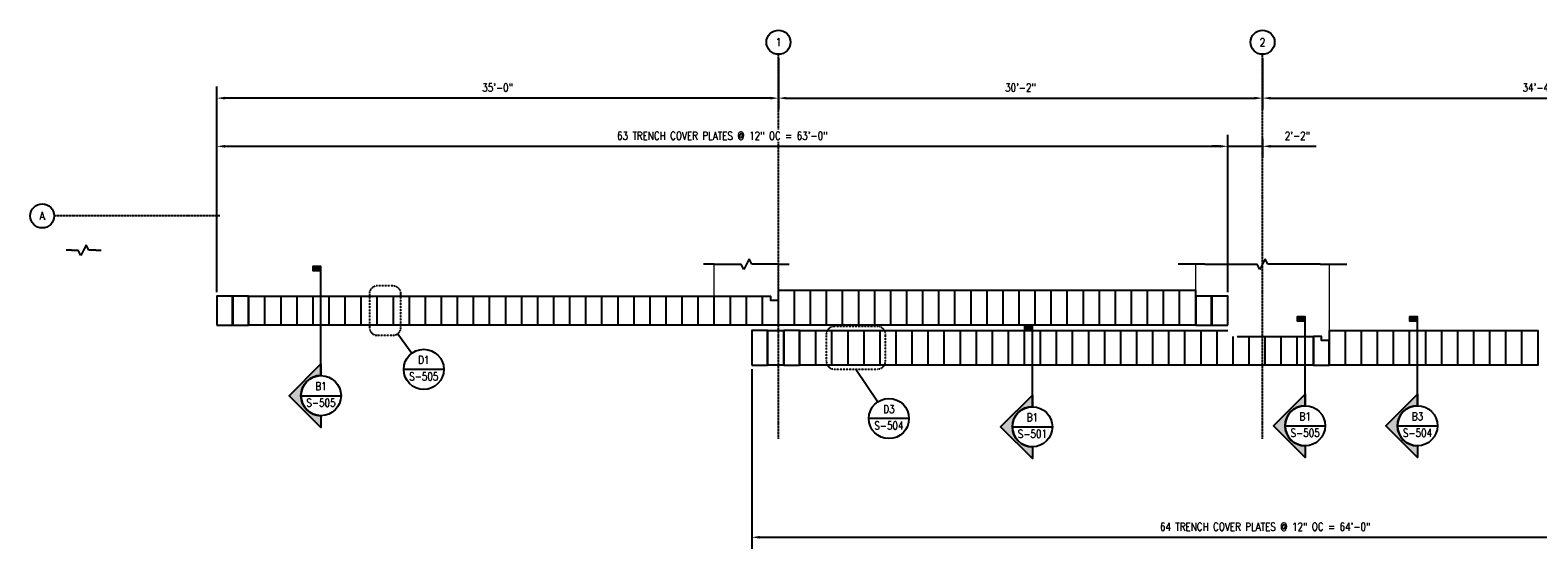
# Model space of a CAD drawing. Header units: inches. Extents: x -1128 to 1128, y -893 to 773.
# Tile 1 of 2: x -1128 to 0, y -893 to -505. Entities that reach past the tile are written whole.
import ezdxf
from ezdxf.enums import TextEntityAlignment as Align

# ---------------------------------------------------------------- set-up
doc = ezdxf.new("R2010")
doc.units = ezdxf.units.IN
doc.header["$MEASUREMENT"] = 0
doc.set_wipeout_variables(frame=1)
doc.linetypes.add('CENTER2', pattern=[1.125, 0.75, -0.125, 0.125, -0.125])
doc.linetypes.add('HIDDEN2', pattern=[0.1875, 0.125, -0.0625])
for name, color, linetype in [('A-DETL-THIN', 1, 'Continuous'), ('A-GENM', 2, 'Continuous'), ('G-ANNO-REFR', 2, 'Continuous'), ('G-ANNO-SYMB', 2, 'Continuous'), ('G-ANNO-TTLB', 7, 'Continuous'), ('S-ANNO-DIMS', 1, 'Continuous'), ('S-ANNO-NOTE', 2, 'Continuous'), ('S-ANNO-SYMB', 2, 'Continuous'), ('S-ANNO-TEXT', 2, 'Continuous'), ('S-GRID', 1, 'CENTER2'), ('S-GRID-IDEN', 1, 'Continuous')]:
    doc.layers.add(name, color=color, linetype=linetype)
doc.layers.add('A-WALL', color=4, linetype='Continuous', lineweight=18)
doc.styles.add('AEC_COMN_TITLE', font='romans.shx', dxfattribs={"width": 0.8, "height": 0.1875})
doc.styles.add('Annotative', font='romans.shx', dxfattribs={"width": 0.8, "height": 0.125})
doc.styles.add('Arial', font='arial.ttf', dxfattribs={"width": 0.8})
doc.styles.add('ROMANS', font='romans.shx', dxfattribs={"width": 0.8})
doc.dimstyles.new('Annotative', dxfattribs={"dimscale": 0, "dimtxt": 0.125, "dimasz": 0.125, "dimexe": 0.18, "dimexo": 0.0625, "dimgap": 0.09, "dimtad": 1, "dimdec": 3, "dimzin": 3, "dimdsep": 46, "dimlunit": 4, "dimtxsty": 'Annotative', "dimcen": 0.09, "dimclrt": 2, "dimazin": 2, "dimtfac": 1, "dimtdec": 3, "dimtmove": 0, "dimatfit": 0, "dimfxl": 1, "dimtfill": 1, "dimfrac": 2, "dimtolj": 1, "dimtzin": 0, "dimarcsym": 0})

# ---------------------------------------------------------------- blocks, each defined once
blk = doc.blocks.new('Grid - Circle 3_8_-570341-TRENCH COVER LAYOUT PLAN')
at = {"layer": 'S-GRID-IDEN'}
blk.add_circle((0, 0), 0.188, dxfattribs=at)
blk = doc.blocks.new('Detail Callout')
at = {"color": 0, "linetype": 'ByBlock', "lineweight": -3, "transparency": 16777216}
blk.add_line((0.25, 0), (-0.25, 0), dxfattribs=at)
blk.add_circle((0, 0), 0.25, dxfattribs=at)
at = {"color": 0, "linetype": 'ByBlock', "lineweight": -3, "transparency": 16777216, "style": 'AEC_COMN_TITLE'}
for tag, p in [('VIEWNUMBER', (0, 0.051)), ('SHEETNUMBER', (0, -0.126))]:
    blk.add_attdef(tag, text='', height=0.0938, dxfattribs=at).set_placement(p, align=Align.CENTER)
blk = doc.blocks.new('*U8')
for p, q in [((0.5, 1), (-0.5, -1)), ((1, 0), (0.5, 1)), ((-6, 0), (-8, 0)), ((-6, 0), (-1, 0)), ((-0.5, -1), (-1, 0)), ((6, 0), (1, 0)), ((6, 0), (8, 0))]:
    blk.add_line(p, q)
blk = doc.blocks.new('*U9')
for p, q in [((0.5, 1), (-0.5, -1)), ((1, 0), (0.5, 1)), ((-10.76, 0), (-15.76, 0)), ((-10.76, 0), (-1, 0)), ((-0.5, -1), (-1, 0)), ((10.76, 0), (1, 0)), ((10.76, 0), (15.76, 0))]:
    blk.add_line(p, q)
blk = doc.blocks.new('*D11')
at = {"layer": 'S-ANNO-DIMS', "color": 0, "lineweight": -2, "transparency": 16777216}
for p, q in [((-588, -758.5), (-588, -892.7)), ((180, -767), (180, -892.7)), ((-582, -884.1), (174, -884.1))]:
    blk.add_line(p, q, dxfattribs=at)
at = {"layer": 'S-ANNO-DIMS', "color": 0, "transparency": 16777216}
for points in [[(-582, -883.1), (-582, -885.1), (-588, -884.1)], [(174, -883.1), (174, -885.1), (180, -884.1)]]:
    blk.add_solid(points, dxfattribs=at)
at = {"layer": 'S-ANNO-DIMS', "color": 2, "lineweight": -3, "transparency": 16777216, "insert": (-204, -876.2), "char_height": 6, "width": 318.031, "attachment_point": 5, "style": 'Annotative'}
blk.add_mtext('\\A1;64 TRENCH COVER PLATES @ 12" OC = 64\'-0"', dxfattribs=at)
blk = doc.blocks.new('*D12')
at = {"layer": 'S-ANNO-DIMS', "color": 0, "lineweight": -2, "transparency": 16777216}
for p, q in [((-988, -701), (-988, -583.4)), ((-232, -701), (-232, -583.4)), ((-982, -592), (-238, -592))]:
    blk.add_line(p, q, dxfattribs=at)
at = {"layer": 'S-ANNO-DIMS', "color": 0, "transparency": 16777216}
for points in [[(-982, -591), (-982, -593), (-988, -592)], [(-238, -591), (-238, -593), (-232, -592)]]:
    blk.add_solid(points, dxfattribs=at)
at = {"layer": 'S-ANNO-DIMS', "color": 2, "lineweight": -3, "transparency": 16777216, "insert": (-610, -584.1), "char_height": 6, "width": 282.476, "attachment_point": 5, "style": 'Annotative', "bg_fill": 3, "box_fill_scale": 1.25, "bg_fill_color": 256, "bg_fill_true_color": 13158600, "bg_fill_transparency": 0}
blk.add_mtext('\\A1;63 TRENCH COVER PLATES @ 12" OC = 63\'-0"', dxfattribs=at)
blk = doc.blocks.new('*D16')
at = {"layer": 'S-ANNO-DIMS', "color": 0, "lineweight": -2, "transparency": 16777216}
for p, q in [((-232, -701), (-232, -583.4)), ((-238, -592), (-244, -592)), ((-232, -592), (-206, -592)), ((-206, -586.4), (-206, -600.6)), ((-200, -592), (-165.9, -592))]:
    blk.add_line(p, q, dxfattribs=at)
at = {"layer": 'S-ANNO-DIMS', "color": 0, "transparency": 16777216}
for points in [[(-238, -591), (-238, -593), (-232, -592)], [(-200, -591), (-200, -593), (-206, -592)]]:
    blk.add_solid(points, dxfattribs=at)
at = {"layer": 'S-ANNO-DIMS', "color": 2, "transparency": 16777216, "insert": (-179.9, -584.1), "char_height": 6, "attachment_point": 5, "style": 'Annotative', "bg_fill": 3, "box_fill_scale": 1.25, "bg_fill_color": 256, "bg_fill_true_color": 13158600, "bg_fill_transparency": 0}
blk.add_mtext('\\A1;2\'-2"', dxfattribs=at)
blk = doc.blocks.new('*U18')
at = {"lineweight": -3}
blk.add_hatch(color=256, dxfattribs=at).paths.add_polyline_path([(0, 1.518), (0, 1.581), (-0.125, 1.581), (-0.125, 1.518)])
h = blk.add_hatch(color=256, dxfattribs=at)
edge = h.paths.add_edge_path()
edge.add_line((0, -0.743), (0, -0.926))
edge.add_line((0, -0.926), (-0.495, -0.431))
edge.add_line((-0.495, -0.431), (0, 0.064))
edge.add_line((0, 0.064), (0, -0.118))
edge.add_arc((0, -0.431), 0.312, 90, 270)
at = {"linetype": 'Continuous', "lineweight": -3}
blk.add_line((0, -0.118), (0, 1.581), dxfattribs=at)
at = {"lineweight": -3}
for p, q in [((0, 0.064), (-0.495, -0.431)), ((-0.495, -0.431), (0, -0.926)), ((-0.312, -0.431), (0.312, -0.431))]:
    blk.add_line(p, q, dxfattribs=at)
at = {"lineweight": -3, "flags": 128}
blk.add_lwpolyline([(0, 1.518), (0, 1.581), (-0.125, 1.581), (-0.125, 1.518), (0, 1.518)], close=True, dxfattribs=at)
blk.add_lwpolyline([(0, -0.743), (0, -0.926), (-0.495, -0.431), (0, 0.064), (0, -0.118, 1), (0, -0.743)], format="xyb", close=True, dxfattribs=at)
blk.add_lwpolyline([(-0.016, -0.743), (-0.016, -0.743)], dxfattribs=at)
blk.add_lwpolyline([(-0.016, -0.743), (-0.016, -0.743)], dxfattribs=at)
at = {"lineweight": -3}
blk.add_circle((0, -0.431), 0.312, dxfattribs=at)
at = {"linetype": 'Continuous', "lineweight": -3, "style": 'Arial'}
blk.add_attdef('X#', text='', height=0.0938, dxfattribs=at).set_placement((0, -0.384), align=Align.BOTTOM_CENTER)
blk.add_attdef('X-###', text='', height=0.0938, dxfattribs=at).set_placement((0, -0.478), align=Align.TOP_CENTER)
blk = doc.blocks.new('*U21')
at = {"lineweight": -3}
blk.add_hatch(color=256, dxfattribs=at).paths.add_polyline_path([(0, 1.394), (0, 1.457), (-0.125, 1.457), (-0.125, 1.394)])
h = blk.add_hatch(color=256, dxfattribs=at)
edge = h.paths.add_edge_path()
edge.add_line((0, -0.429), (0, -0.611))
edge.add_line((0, -0.611), (-0.495, -0.117))
edge.add_line((-0.495, -0.117), (0, 0.378))
edge.add_line((0, 0.378), (0, 0.196))
edge.add_arc((0, -0.117), 0.312, 90, 270)
at = {"linetype": 'Continuous', "lineweight": -3}
blk.add_line((0, 0.196), (0, 1.457), dxfattribs=at)
at = {"lineweight": -3}
for p, q in [((0, 0.378), (-0.495, -0.117)), ((-0.495, -0.117), (0, -0.611)), ((-0.312, -0.117), (0.312, -0.117))]:
    blk.add_line(p, q, dxfattribs=at)
at = {"lineweight": -3, "flags": 128}
blk.add_lwpolyline([(0, 1.394), (0, 1.457), (-0.125, 1.457), (-0.125, 1.394), (0, 1.394)], close=True, dxfattribs=at)
blk.add_lwpolyline([(0, -0.429), (0, -0.611), (-0.495, -0.117), (0, 0.378), (0, 0.196, 1), (0, -0.429)], format="xyb", close=True, dxfattribs=at)
blk.add_lwpolyline([(-0.016, -0.429), (-0.016, -0.429)], dxfattribs=at)
blk.add_lwpolyline([(-0.016, -0.429), (-0.016, -0.429)], dxfattribs=at)
at = {"lineweight": -3}
blk.add_circle((0, -0.117), 0.312, dxfattribs=at)
at = {"linetype": 'Continuous', "lineweight": -3, "style": 'Arial'}
blk.add_attdef('X#', text='', height=0.0938, dxfattribs=at).set_placement((0, -0.07), align=Align.BOTTOM_CENTER)
blk.add_attdef('X-###', text='', height=0.0938, dxfattribs=at).set_placement((0, -0.163), align=Align.TOP_CENTER)
blk = doc.blocks.new('*U31')
at = {"lineweight": -3}
blk.add_hatch(color=256, dxfattribs=at).paths.add_polyline_path([(0, 1.178), (0, 1.24), (-0.125, 1.24), (-0.125, 1.178)])
h = blk.add_hatch(color=256, dxfattribs=at)
edge = h.paths.add_edge_path()
edge.add_line((0, -0.771), (0, -0.953))
edge.add_line((0, -0.953), (-0.495, -0.458))
edge.add_line((-0.495, -0.458), (0, 0.036))
edge.add_line((0, 0.036), (0, -0.146))
edge.add_arc((0, -0.458), 0.312, 90, 270)
at = {"linetype": 'Continuous', "lineweight": -3}
blk.add_line((0, -0.146), (0, 1.24), dxfattribs=at)
at = {"lineweight": -3}
for p, q in [((0, 0.036), (-0.495, -0.458)), ((-0.495, -0.458), (0, -0.953)), ((-0.312, -0.458), (0.312, -0.458))]:
    blk.add_line(p, q, dxfattribs=at)
at = {"lineweight": -3, "flags": 128}
blk.add_lwpolyline([(0, 1.178), (0, 1.24), (-0.125, 1.24), (-0.125, 1.178), (0, 1.178)], close=True, dxfattribs=at)
blk.add_lwpolyline([(0, -0.771), (0, -0.953), (-0.495, -0.458), (0, 0.036), (0, -0.146, 1), (0, -0.771)], format="xyb", close=True, dxfattribs=at)
blk.add_lwpolyline([(-0.016, -0.771), (-0.016, -0.771)], dxfattribs=at)
blk.add_lwpolyline([(-0.016, -0.771), (-0.016, -0.771)], dxfattribs=at)
at = {"lineweight": -3}
blk.add_circle((0, -0.458), 0.312, dxfattribs=at)
at = {"linetype": 'Continuous', "lineweight": -3, "style": 'Arial'}
blk.add_attdef('X#', text='', height=0.0938, dxfattribs=at).set_placement((0, -0.411), align=Align.BOTTOM_CENTER)
blk.add_attdef('X-###', text='', height=0.0938, dxfattribs=at).set_placement((0, -0.505), align=Align.TOP_CENTER)
blk = doc.blocks.new('*D24')
at = {"layer": 'S-ANNO-DIMS', "color": 0, "lineweight": -2, "transparency": 16777216}
for p, q in [((-568, -526.2), (-568, -564.6)), ((-206, -526.2), (-206, -564.6)), ((-562, -556), (-212, -556))]:
    blk.add_line(p, q, dxfattribs=at)
at = {"layer": 'S-ANNO-DIMS', "color": 0, "transparency": 16777216}
for points in [[(-562, -555), (-562, -557), (-568, -556)], [(-212, -555), (-212, -557), (-206, -556)]]:
    blk.add_solid(points, dxfattribs=at)
at = {"layer": 'S-ANNO-DIMS', "color": 2, "lineweight": -3, "transparency": 16777216, "insert": (-387, -548.1), "char_height": 6, "width": 221.194, "attachment_point": 5, "style": 'Annotative', "bg_fill": 3, "box_fill_scale": 1.25, "bg_fill_color": 256, "bg_fill_true_color": 13158600, "bg_fill_transparency": 0}
blk.add_mtext('\\A1;30\'-2"', dxfattribs=at)
blk = doc.blocks.new('*D25')
at = {"layer": 'S-ANNO-DIMS', "color": 0, "lineweight": -2, "transparency": 16777216}
for p, q in [((-206, -526.2), (-206, -564.6)), ((206, -526.2), (206, -564.6)), ((-200, -556), (200, -556))]:
    blk.add_line(p, q, dxfattribs=at)
at = {"layer": 'S-ANNO-DIMS', "color": 0, "transparency": 16777216}
for points in [[(-200, -555), (-200, -557), (-206, -556)], [(200, -555), (200, -557), (206, -556)]]:
    blk.add_solid(points, dxfattribs=at)
at = {"layer": 'S-ANNO-DIMS', "color": 2, "lineweight": -3, "transparency": 16777216, "insert": (0, -548.1), "char_height": 6, "width": 221.194, "attachment_point": 5, "style": 'Annotative', "bg_fill": 3, "box_fill_scale": 1.25, "bg_fill_color": 256, "bg_fill_true_color": 13158600, "bg_fill_transparency": 0}
blk.add_mtext('\\A1;34\'-4"', dxfattribs=at)
blk = doc.blocks.new('*D29')
at = {"layer": 'S-ANNO-DIMS', "color": 0, "lineweight": -2, "transparency": 16777216}
for p, q in [((-568, -526.2), (-568, -564.6)), ((-988, -701), (-988, -547.4)), ((-574, -556), (-982, -556))]:
    blk.add_line(p, q, dxfattribs=at)
at = {"layer": 'S-ANNO-DIMS', "color": 0, "transparency": 16777216}
for points in [[(-982, -555), (-982, -557), (-988, -556)], [(-574, -555), (-574, -557), (-568, -556)]]:
    blk.add_solid(points, dxfattribs=at)
at = {"layer": 'S-ANNO-DIMS', "color": 2, "lineweight": -3, "transparency": 16777216, "insert": (-778, -548.1), "char_height": 6, "width": 221.194, "attachment_point": 5, "style": 'Annotative', "bg_fill": 3, "box_fill_scale": 1.25, "bg_fill_color": 256, "bg_fill_true_color": 13158600, "bg_fill_transparency": 0}
blk.add_mtext('\\A1;35\'-0"', dxfattribs=at)
blk = doc.blocks.new('*U32')
for p, q in [((0.5, 1), (-0.5, -1)), ((1, 0), (0.5, 1)), ((-2.28, 0), (-3.28, 0)), ((-2.28, 0), (-1, 0)), ((-0.5, -1), (-1, 0)), ((2.28, 0), (1, 0)), ((2.28, 0), (3.28, 0))]:
    blk.add_line(p, q)

msp = doc.modelspace()

# ---------------------------------------------------------------- linework, layer by layer
at = {"layer": 'A-GENM'}
for points in [[(-987.979, -725.5), (-976.229, -725.5), (-976.229, -704), (-987.979, -704)], [(-975.979, -725.5), (-964.229, -725.5), (-964.229, -704), (-975.979, -704)], [(-963.979, -704), (-952.229, -704), (-952.229, -725.5), (-963.979, -725.5)], [(-951.979, -704), (-940.229, -704), (-940.229, -725.5), (-951.979, -725.5)], [(-939.979, -704), (-928.229, -704), (-928.229, -725.5), (-939.979, -725.5)], [(-927.979, -704), (-916.229, -704), (-916.229, -725.5), (-927.979, -725.5)], [(-915.979, -704), (-904.229, -704), (-904.229, -725.5), (-915.979, -725.5)], [(-903.979, -704), (-892.229, -704), (-892.229, -725.5), (-903.979, -725.5)], [(-891.979, -704), (-880.229, -704), (-880.229, -725.5), (-891.979, -725.5)], [(-879.979, -704), (-868.229, -704), (-868.229, -725.5), (-879.979, -725.5)], [(-867.979, -704), (-856.229, -704), (-856.229, -725.5), (-867.979, -725.5)], [(-855.979, -704), (-844.229, -704), (-844.229, -725.5), (-855.979, -725.5)], [(-843.979, -704), (-832.229, -704), (-832.229, -725.5), (-843.979, -725.5)], [(-831.979, -704), (-820.229, -704), (-820.229, -725.5), (-831.979, -725.5)], [(-819.979, -704), (-808.229, -704), (-808.229, -725.5), (-819.979, -725.5)], [(-807.979, -704), (-796.229, -704), (-796.229, -725.5), (-807.979, -725.5)], [(-795.979, -704), (-784.229, -704), (-784.229, -725.5), (-795.979, -725.5)], [(-783.979, -704), (-772.229, -704), (-772.229, -725.5), (-783.979, -725.5)], [(-771.979, -704), (-760.229, -704), (-760.229, -725.5), (-771.979, -725.5)], [(-759.979, -704), (-748.229, -704), (-748.229, -725.5), (-759.979, -725.5)], [(-747.979, -704), (-736.229, -704), (-736.229, -725.5), (-747.979, -725.5)], [(-735.979, -704), (-724.229, -704), (-724.229, -725.5), (-735.979, -725.5)], [(-723.979, -704), (-712.229, -704), (-712.229, -725.5), (-723.979, -725.5)], [(-711.979, -704), (-700.229, -704), (-700.229, -725.5), (-711.979, -725.5)], [(-699.979, -704), (-688.229, -704), (-688.229, -725.5), (-699.979, -725.5)], [(-687.979, -704), (-676.229, -704), (-676.229, -725.5), (-687.979, -725.5)], [(-675.979, -704), (-664.229, -704), (-664.229, -725.5), (-675.979, -725.5)], [(-663.979, -704), (-652.229, -704), (-652.229, -725.5), (-663.979, -725.5)], [(-651.979, -704), (-640.229, -704), (-640.229, -725.5), (-651.979, -725.5)], [(-639.979, -704), (-628.229, -704), (-628.229, -725.5), (-639.979, -725.5)], [(-627.979, -704), (-616.229, -704), (-616.229, -725.5), (-627.979, -725.5)], [(-615.979, -704), (-604.229, -704), (-604.229, -725.5), (-615.979, -725.5)], [(-603.979, -704), (-592.229, -704), (-592.229, -725.5), (-603.979, -725.5)], [(-591.979, -704), (-580.229, -704), (-580.229, -725.5), (-591.979, -725.5)], [(-579.979, -704), (-573.979, -704), (-573.979, -706.9932), (-568.229, -706.9932), (-568.229, -725.5), (-579.979, -725.5)], [(-567.979, -699.5), (-556.229, -699.5), (-556.229, -725.5), (-567.979, -725.5)], [(-555.979, -699.5), (-544.229, -699.5), (-544.229, -725.5), (-555.979, -725.5)], [(-543.979, -699.5), (-532.229, -699.5), (-532.229, -725.5), (-543.979, -725.5)], [(-531.979, -699.5), (-520.229, -699.5), (-520.229, -725.5), (-531.979, -725.5)], [(-519.979, -699.5), (-508.229, -699.5), (-508.229, -725.5), (-519.979, -725.5)], [(-507.979, -699.5), (-496.229, -699.5), (-496.229, -725.5), (-507.979, -725.5)], [(-495.979, -699.5), (-484.229, -699.5), (-484.229, -725.5), (-495.979, -725.5)], [(-483.979, -699.5), (-472.229, -699.5), (-472.229, -725.5), (-483.979, -725.5)], [(-471.979, -699.5), (-460.229, -699.5), (-460.229, -725.5), (-471.979, -725.5)], [(-459.979, -699.5), (-448.229, -699.5), (-448.229, -725.5), (-459.979, -725.5)], [(-447.979, -699.5), (-436.229, -699.5), (-436.229, -725.5), (-447.979, -725.5)], [(-435.979, -699.5), (-424.229, -699.5), (-424.229, -725.5), (-435.979, -725.5)], [(-423.979, -699.5), (-412.229, -699.5), (-412.229, -725.5), (-423.979, -725.5)], [(-411.979, -699.5), (-400.229, -699.5), (-400.229, -725.5), (-411.979, -725.5)], [(-399.979, -699.5), (-388.229, -699.5), (-388.229, -725.5), (-399.979, -725.5)], [(-387.979, -699.5), (-376.229, -699.5), (-376.229, -725.5), (-387.979, -725.5)], [(-375.979, -699.5), (-364.229, -699.5), (-364.229, -725.5), (-375.979, -725.5)], [(-363.979, -699.5), (-352.229, -699.5), (-352.229, -725.5), (-363.979, -725.5)], [(-351.979, -699.5), (-340.229, -699.5), (-340.229, -725.5), (-351.979, -725.5)], [(-339.979, -699.5), (-328.229, -699.5), (-328.229, -725.5), (-339.979, -725.5)], [(-327.979, -699.5), (-316.229, -699.5), (-316.229, -725.5), (-327.979, -725.5)], [(-315.979, -699.5), (-304.229, -699.5), (-304.229, -725.5), (-315.979, -725.5)], [(-303.979, -699.5), (-292.229, -699.5), (-292.229, -725.5), (-303.979, -725.5)], [(-291.979, -699.5), (-280.229, -699.5), (-280.229, -725.5), (-291.979, -725.5)], [(-279.979, -699.5), (-268.229, -699.5), (-268.229, -725.5), (-279.979, -725.5)], [(-267.979, -699.5), (-256.229, -699.5), (-256.229, -725.5), (-267.979, -725.5)], [(-231.979, -725.5), (-231.979, -704), (-243.979, -704), (-243.979, -725.5)], [(-587.979, -755.5), (-576.229, -755.5), (-576.229, -729.5), (-587.979, -729.5)], [(-575.979, -729.5), (-564.229, -729.5), (-564.229, -755.5), (-575.979, -755.5)], [(-563.979, -755.5), (-552.229, -755.5), (-552.229, -729.5), (-563.979, -729.5)], [(-551.979, -729.5), (-540.229, -729.5), (-540.229, -755.5), (-551.979, -755.5)], [(-539.979, -729.5), (-528.229, -729.5), (-528.229, -755.5), (-539.979, -755.5)], [(-527.979, -729.5), (-516.229, -729.5), (-516.229, -755.5), (-527.979, -755.5)], [(-515.979, -729.5), (-504.229, -729.5), (-504.229, -755.5), (-515.979, -755.5)], [(-503.979, -729.5), (-492.229, -729.5), (-492.229, -755.5), (-503.979, -755.5)], [(-491.979, -729.5), (-480.229, -729.5), (-480.229, -755.5), (-491.979, -755.5)], [(-479.979, -729.5), (-468.229, -729.5), (-468.229, -755.5), (-479.979, -755.5)], [(-467.979, -729.5), (-456.229, -729.5), (-456.229, -755.5), (-467.979, -755.5)], [(-455.979, -729.5), (-444.229, -729.5), (-444.229, -755.5), (-455.979, -755.5)], [(-443.979, -729.5), (-432.229, -729.5), (-432.229, -755.5), (-443.979, -755.5)], [(-431.979, -729.5), (-420.229, -729.5), (-420.229, -755.5), (-431.979, -755.5)], [(-419.979, -729.5), (-408.229, -729.5), (-408.229, -755.5), (-419.979, -755.5)], [(-407.979, -729.5), (-396.229, -729.5), (-396.229, -755.5), (-407.979, -755.5)], [(-395.979, -729.5), (-384.229, -729.5), (-384.229, -755.5), (-395.979, -755.5)], [(-383.979, -729.5), (-372.229, -729.5), (-372.229, -755.5), (-383.979, -755.5)], [(-371.979, -729.5), (-360.229, -729.5), (-360.229, -755.5), (-371.979, -755.5)], [(-359.979, -729.5), (-348.229, -729.5), (-348.229, -755.5), (-359.979, -755.5)], [(-347.979, -729.5), (-336.229, -729.5), (-336.229, -755.5), (-347.979, -755.5)], [(-335.979, -729.5), (-324.229, -729.5), (-324.229, -755.5), (-335.979, -755.5)], [(-323.979, -729.5), (-312.229, -729.5), (-312.229, -755.5), (-323.979, -755.5)], [(-311.979, -729.5), (-300.229, -729.5), (-300.229, -755.5), (-311.979, -755.5)], [(-299.979, -729.5), (-288.229, -729.5), (-288.229, -755.5), (-299.979, -755.5)], [(-287.979, -729.5), (-276.229, -729.5), (-276.229, -755.5), (-287.979, -755.5)], [(-275.979, -729.5), (-264.229, -729.5), (-264.229, -755.5), (-275.979, -755.5)], [(-263.979, -729.5), (-252.229, -729.5), (-252.229, -755.5), (-263.979, -755.5)], [(-251.979, -729.5), (-240.229, -729.5), (-240.229, -755.5), (-251.979, -755.5)], [(-155.979, -729.5), (-144.229, -729.5), (-144.229, -755.5), (-155.979, -755.5)], [(-143.979, -729.5), (-132.229, -729.5), (-132.229, -755.5), (-143.979, -755.5)], [(-131.979, -729.5), (-120.229, -729.5), (-120.229, -755.5), (-131.979, -755.5)], [(-119.979, -729.5), (-108.229, -729.5), (-108.229, -755.5), (-119.979, -755.5)], [(-107.979, -729.5), (-96.229, -729.5), (-96.229, -755.5), (-107.979, -755.5)], [(-95.979, -729.5), (-84.229, -729.5), (-84.229, -755.5), (-95.979, -755.5)], [(-83.979, -729.5), (-72.229, -729.5), (-72.229, -755.5), (-83.979, -755.5)], [(-71.979, -729.5), (-60.229, -729.5), (-60.229, -755.5), (-71.979, -755.5)], [(-59.979, -729.5), (-48.229, -729.5), (-48.229, -755.5), (-59.979, -755.5)], [(-47.979, -729.5), (-36.229, -729.5), (-36.229, -755.5), (-47.979, -755.5)], [(-35.979, -729.5), (-24.229, -729.5), (-24.229, -755.5), (-35.979, -755.5)], [(-23.979, -729.5), (-12.229, -729.5), (-12.229, -755.5), (-23.979, -755.5)], [(-11.979, -729.5), (-0.229, -729.5), (-0.229, -755.5), (-11.979, -755.5)], [(-215.979, -734), (-204.229, -734), (-204.229, -755.5), (-215.979, -755.5)], [(-203.979, -734), (-192.229, -734), (-192.229, -755.5), (-203.979, -755.5)], [(-191.979, -734), (-180.229, -734), (-180.229, -755.5), (-191.979, -755.5)], [(-179.979, -734), (-168.229, -734), (-168.229, -755.5), (-179.979, -755.5)], [(-167.979, -755.5), (-156.229, -755.5), (-156.229, -737), (-161.979, -737), (-161.979, -734), (-167.979, -734)]]:
    msp.add_lwpolyline(points, close=True, dxfattribs=at)
for points in [[(-228.229, -734), (-228.229, -755.5), (-239.979, -755.5), (-239.979, -729.5), (-231.9843, -729.5)], [(-224.979, -734), (-216.229, -734), (-216.229, -755.5), (-227.979, -755.5), (-227.979, -734)]]:
    msp.add_lwpolyline(points, dxfattribs=at)
at = {"layer": 'A-WALL'}
for p, q in [((-615.979, -704), (-615.9843, -680)), ((-567.9843, -707), (-567.9843, -680)), ((-255.9799, -703.9966), (-255.9835, -680)), ((-155.979, -729.5), (-155.9859, -680))]:
    msp.add_line(p, q, dxfattribs=at)
at = {"layer": 'S-ANNO-SYMB', "lineweight": -3}
for p, q in [((-852.7232, -732.0234), (-842.0972, -746.5406)), ((-510.104, -758.4491), (-493.7526, -782.901))]:
    msp.add_line(p, q, dxfattribs=at)
at = {"layer": 'S-ANNO-SYMB', "linetype": 'HIDDEN2', "lineweight": -3}
for points in [[(-873.9409, -702.3182), (-873.9409, -727.1818, 0.414213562), (-867.9409, -733.1818), (-856.2671, -733.1818, 0.414213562), (-850.2671, -727.1818), (-850.2671, -702.3182, 0.414213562), (-856.2671, -696.3182), (-867.9409, -696.3182, 0.414213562)], [(-532.2444, -732.5509), (-532.2444, -752.4491, 0.414213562), (-526.2444, -758.4491), (-493.9637, -758.4491, 0.414213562), (-487.9637, -752.4491), (-487.9637, -732.5509, 0.414213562), (-493.9637, -726.5509), (-526.2444, -726.5509, 0.414213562)]]:
    msp.add_lwpolyline(points, format="xyb", close=True, dxfattribs=at)
at = {"layer": 'S-GRID', "lineweight": -3}
for p, q in [((-567.9843, -810.4644), (-567.9843, -523.2308)), ((-205.979, -672.8664), (-205.979, -523.2308)), ((-205.979, -810.4644), (-205.979, -672.8664))]:
    msp.add_line(p, q, dxfattribs=at)

# ---------------------------------------------------------------- block references
at = {"layer": 'A-DETL-THIN', "xscale": 4, "yscale": 4, "zscale": 4}
for name, p in [('*U8', (-591.9843, -680)), ('*U9', (-205.979, -680))]:
    msp.add_blockref(name, p, dxfattribs=at)
at = {"layer": 'G-ANNO-REFR', "lineweight": -3}
ref = msp.add_blockref('Detail Callout', (-833.2375, -758.6445), dxfattribs=dict(at, xscale=59.99988000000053, yscale=59.99988000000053, zscale=59.99988000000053))
ref.add_attrib('VIEWNUMBER', 'D1', dxfattribs={"layer": 'S-ANNO-TEXT', "color": 1, "transparency": 16777216, "height": 6, "style": 'ROMANS', "width": 0.8}).set_placement((-833.2375, -756.3945), align=Align.BOTTOM_CENTER)
ref.add_attrib('SHEETNUMBER', 'S-505', dxfattribs={"layer": 'S-ANNO-TEXT', "color": 1, "transparency": 16777216, "height": 6, "style": 'ROMANS', "width": 0.8}).set_placement((-833.2375, -766.8995), align=Align.CENTER)
ref = msp.add_blockref('Detail Callout', (-485.4144, -795.3699), dxfattribs=dict(at, xscale=59.99988000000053, yscale=59.99988000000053, zscale=59.99988000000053))
ref.add_attrib('VIEWNUMBER', 'D3', dxfattribs={"layer": 'S-ANNO-TEXT', "color": 1, "transparency": 16777216, "height": 6, "style": 'ROMANS', "width": 0.8}).set_placement((-485.4144, -793.1199), align=Align.BOTTOM_CENTER)
ref.add_attrib('SHEETNUMBER', 'S-504', dxfattribs={"layer": 'S-ANNO-TEXT', "color": 1, "transparency": 16777216, "height": 6, "style": 'ROMANS', "width": 0.8}).set_placement((-485.4144, -803.6249), align=Align.CENTER)
at = {"layer": 'G-ANNO-SYMB', "lineweight": -3}
ref = msp.add_blockref('*U18', (-910.104, -757.6113), dxfattribs=dict(at, xscale=48, yscale=48, zscale=48))
ref.add_attrib('X-###', 'S-505', dxfattribs={"layer": 'S-ANNO-SYMB', "color": 1, "linetype": 'Continuous', "lineweight": -2, "height": 6, "style": 'ROMANS', "width": 0.8}).set_placement((-910.104, -780.5424), align=Align.TOP_CENTER)
ref.add_attrib('X#', 'B1', dxfattribs={"layer": 'S-ANNO-TEXT', "color": 1, "linetype": 'Continuous', "lineweight": -2, "height": 6, "style": 'ROMANS', "width": 0.8}).set_placement((-910.104, -776.0424), align=Align.BOTTOM_CENTER)
ref = msp.add_blockref('*U31', (-174.104, -778.8053), dxfattribs=dict(at, xscale=48, yscale=48, zscale=48))
ref.add_attrib('X-###', 'S-505', dxfattribs={"layer": 'S-ANNO-SYMB', "color": 1, "linetype": 'Continuous', "lineweight": -2, "height": 6, "style": 'ROMANS', "width": 0.8}).set_placement((-174.104, -803.0553), align=Align.TOP_CENTER)
ref.add_attrib('X#', 'B1', dxfattribs={"layer": 'S-ANNO-TEXT', "color": 1, "linetype": 'Continuous', "lineweight": -2, "height": 6, "style": 'ROMANS', "width": 0.8}).set_placement((-174.104, -798.5553), align=Align.BOTTOM_CENTER)
ref = msp.add_blockref('*U31', (-90.104, -778.8053), dxfattribs=dict(at, xscale=48, yscale=48, zscale=48))
ref.add_attrib('X-###', 'S-504', dxfattribs={"layer": 'S-ANNO-SYMB', "color": 1, "linetype": 'Continuous', "lineweight": -2, "height": 6, "style": 'ROMANS', "width": 0.8}).set_placement((-90.104, -803.0553), align=Align.TOP_CENTER)
ref.add_attrib('X#', 'B3', dxfattribs={"layer": 'S-ANNO-TEXT', "color": 1, "linetype": 'Continuous', "lineweight": -2, "height": 6, "style": 'ROMANS', "width": 0.8}).set_placement((-90.104, -798.5553), align=Align.BOTTOM_CENTER)
ref = msp.add_blockref('*U21', (-378.104, -795.946), dxfattribs=dict(at, xscale=48, yscale=48, zscale=48))
ref.add_attrib('X-###', 'S-501', dxfattribs={"layer": 'S-ANNO-SYMB', "color": 1, "linetype": 'Continuous', "lineweight": -2, "height": 6, "style": 'ROMANS', "width": 0.8}).set_placement((-378.104, -803.7931), align=Align.TOP_CENTER)
ref.add_attrib('X#', 'B1', dxfattribs={"layer": 'S-ANNO-TEXT', "color": 1, "linetype": 'Continuous', "lineweight": -2, "height": 6, "style": 'ROMANS', "width": 0.8}).set_placement((-378.104, -799.2931), align=Align.BOTTOM_CENTER)
at = {"layer": 'S-GRID-IDEN', "lineweight": -3, "xscale": 47.99999999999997, "yscale": 47.99999999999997, "zscale": 47.99999999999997}
for p in [(-567.9843, -514.2308), (-205.979, -514.2308)]:
    msp.add_blockref('Grid - Circle 3_8_-570341-TRENCH COVER LAYOUT PLAN', p, dxfattribs=at)

# ---------------------------------------------------------------- texts
at = {"layer": 'S-ANNO-NOTE', "lineweight": -3, "char_height": 6, "width": 4.898268, "attachment_point": 5, "line_spacing_factor": 0.981704, "style": 'Annotative'}
for s, insert in [('\\pxqc,t3.2,6.4,9.6,12.8,16,19.2,22.4,25.6,28.8,32,35.2,38.4,41.6,44.8,48,51.2,54.4,57.6,60.8,64,67.2,70.4,73.6,76.8,80,83.2,86.4,89.6,92.8,96,99.2,102.4;{1}', (-567.9843, -514.2308)), ('\\pxqc,t3.2,6.4,9.6,12.8,16,19.2,22.4,25.6,28.8,32,35.2,38.4,41.6,44.8,48,51.2,54.4,57.6,60.8,64,67.2,70.4,73.6,76.8,80,83.2,86.4,89.6,92.8,96,99.2,102.4;{2}', (-205.979, -514.2308))]:
    msp.add_mtext(s, dxfattribs=dict(at, insert=insert))

# ---------------------------------------------------------------- dimensions: what is measured, and where the dimension line sits
at = {"layer": 'S-ANNO-DIMS', "lineweight": -3}
dim = msp.add_linear_dim(base=(180.0157, -884.0779), p1=(-587.979, -755.5), p2=(180.0157, -763.9932), text='64 TRENCH COVER PLATES @ 12" OC = <>', dimstyle='Annotative', override={"dimpost": '\\X', "dimtfill": 0}, dxfattribs=at)
dim.commit()
dim.dimension.update_dxf_attribs({"geometry": '*D11', "text_midpoint": (-203.9817, -876.1864)})

# ---------------------------------------------------------------- wipeouts: each hides what was drawn before it
msp.add_wipeout([(-1116.5601, -545.9245), (-972.8646, -545.9245), (-972.8646, -669.6814), (-1116.5601, -669.6814)]).dxf.layer = 'G-ANNO-TTLB'

# ---------------------------------------------------------------- next in the draw order: linework, layer by layer
at = {"layer": 'S-GRID', "lineweight": -3}
msp.add_line((-985.6795, -644), (-1109.5947, -644), dxfattribs=at)
at = {"layer": 'S-GRID-IDEN', "lineweight": -3}
msp.add_circle((-1118.5947, -644), 9, dxfattribs=at)

# ---------------------------------------------------------------- next in the draw order: block references
at = {"layer": 'A-DETL-THIN', "xscale": 4, "yscale": 4, "zscale": 4}
msp.add_blockref('*U32', (-1087.6657, -669.6814), dxfattribs=at)

# ---------------------------------------------------------------- next in the draw order: texts
at = {"layer": 'S-ANNO-NOTE', "lineweight": -3, "insert": (-1118.5947, -644), "char_height": 6, "width": 4.898268, "attachment_point": 5, "line_spacing_factor": 0.981704, "style": 'Annotative'}
msp.add_mtext('A', dxfattribs=at)

# ---------------------------------------------------------------- next in the draw order: dimensions: what is measured, and where the dimension line sits
at = {"layer": 'S-ANNO-DIMS', "lineweight": -3}
dim = msp.add_linear_dim(base=(-205.979, -555.9957), p1=(-567.9843, -523.2308), p2=(-205.979, -523.2308), dimstyle='Annotative', override={"dimpost": '\\X', "dimtfill": 1, "dimtfillclr": 256}, dxfattribs=at)
dim.commit()
dim.dimension.update_dxf_attribs({"geometry": '*D24', "text_midpoint": (-386.9817, -548.1043)})
at = {"layer": 'S-ANNO-DIMS'}
dim = msp.add_linear_dim(base=(-205.979, -591.9957), p1=(-231.979, -704), p2=(-205.979, -583.3557), dimstyle='Annotative', override={"dimpost": '\\X'}, dxfattribs=at)
dim.commit()
dim.dimension.update_dxf_attribs({"geometry": '*D16', "text_midpoint": (-179.9447, -584.1043)})

# ---------------------------------------------------------------- next in the draw order: linework, layer by layer
at = {"layer": 'A-GENM'}
msp.add_lwpolyline([(-244.229, -725.5), (-244.229, -704), (-255.979, -704), (-255.979, -725.5)], close=True, dxfattribs=at)

# ---------------------------------------------------------------- next in the draw order: dimensions: what is measured, and where the dimension line sits
at = {"layer": 'S-ANNO-DIMS', "lineweight": -3}
dim = msp.add_linear_dim(base=(-987.979, -555.9957), p1=(-567.9843, -523.2308), p2=(-987.979, -704), angle=180, dimstyle='Annotative', override={"dimpost": '\\X', "dimtfill": 1, "dimtfillclr": 256}, dxfattribs=at)
dim.commit()
dim.dimension.update_dxf_attribs({"geometry": '*D29', "text_midpoint": (-777.9817, -548.1043)})
dim = msp.add_linear_dim(base=(206.021, -555.9957), p1=(-205.979, -523.2308), p2=(206.021, -523.2308), dimstyle='Annotative', override={"dimpost": '\\X', "dimtfill": 1, "dimtfillclr": 256}, dxfattribs=at)
dim.commit()
dim.dimension.update_dxf_attribs({"geometry": '*D25', "text_midpoint": (0.021, -548.1043)})

# ---------------------------------------------------------------- next in the draw order: dimensions: what is measured, and where the dimension line sits
dim = msp.add_linear_dim(base=(-231.979, -591.9957), p1=(-987.979, -704), p2=(-231.979, -704), text='63 TRENCH COVER PLATES @ 12" OC = <>', dimstyle='Annotative', override={"dimpost": '\\X', "dimtfill": 1, "dimtfillclr": 256}, dxfattribs=at)
dim.commit()
dim.dimension.update_dxf_attribs({"geometry": '*D12', "text_midpoint": (-609.979, -584.1043)})

doc.saveas('drawing.dxf')
